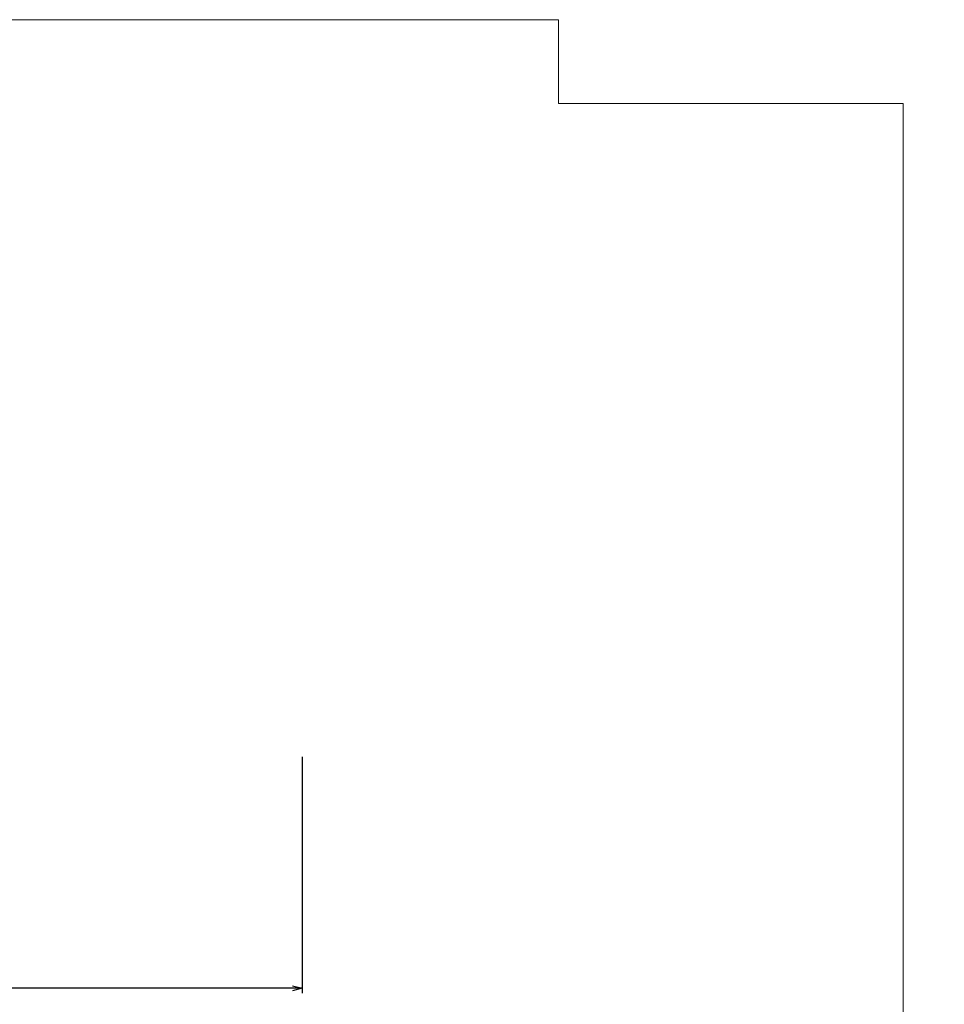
# Model space of a CAD drawing. Extents: x -388 to 987, y 70 to 322.
# Tile 11 of 16: x -149 to -4, y 168 to 322. Entities that reach past the tile are written whole.
import ezdxf
from ezdxf.enums import TextEntityAlignment as Align

# ---------------------------------------------------------------- set-up
doc = ezdxf.new("R2010")
doc.units = 0
doc.header["$MEASUREMENT"] = 0
doc.layers.add('B_ANNO_DIM', color=7, linetype='Continuous', lineweight=18)
doc.layers.add('B_ANNO_TEXT', color=7, linetype='Continuous', lineweight=18)
doc.layers.add('B_ANNO_NOPLOT', color=47, linetype='Continuous', lineweight=18, plot=False)
doc.styles.add('Annotative', font='calibri.ttf', dxfattribs={"height": 0.0625})
doc.styles.get("Standard").update_dxf_attribs({"font": 'calibri.ttf'})
doc.dimstyles.new('Annotative', dxfattribs={"dimscale": 0, "dimtxt": 0.0625, "dimasz": 0.0625, "dimexe": 0.03125, "dimexo": 0.03125, "dimgap": 0.03125, "dimtad": 1, "dimdec": 3, "dimzin": 3, "dimdsep": 46, "dimlunit": 4, "dimtxsty": 'Standard', "dimblk": 'OPEN30', "dimcen": 0.03125, "dimaunit": 1, "dimadec": 0, "dimazin": 3, "dimtfac": 0.75, "dimtdec": 3, "dimtofl": 0, "dimtmove": 0, "dimatfit": 3, "dimldrblk": 'OPEN30', "dimfxl": 1, "dimtfill": 1, "dimfrac": 1, "dimtolj": 1, "dimtzin": 0, "dimarcsym": 0})

# ---------------------------------------------------------------- blocks, each defined once
blk = doc.blocks.new('*U127')
at = {"layer": 'B_ANNO_NOPLOT', "transparency": 33554687, "flags": 128}
blk.add_lwpolyline([(0, 0), (0, 252), (323.9277, 252), (323.9277, 238.8552), (378, 238.8552), (378, 40.4996), (316.5708, 40.4996), (316.5708, 0)], close=True, dxfattribs=at)
blk = doc.blocks.new('_Open30')
at = {"color": 0, "linetype": 'ByBlock', "lineweight": -2}
for p, q in [((-1, 0.27), (0, 0)), ((0, 0), (-1, -0.27)), ((0, 0), (-1, 0))]:
    blk.add_line(p, q, dxfattribs=at)
blk = doc.blocks.new('*D54')
at = {"layer": 'B_ANNO_DIM', "color": 0, "lineweight": -2, "transparency": 16777216}
for p, q in [((283.72, 136.33), (283.72, 99.27)), ((79.42, 125.13), (79.42, 99.27)), ((282.22, 100.02), (80.92, 100.02))]:
    blk.add_line(p, q, dxfattribs=at)
at = {"layer": 'Defpoints', "color": 0, "transparency": 16777216}
for p in [(283.72, 137.08), (79.42, 125.88), (79.42, 100.02)]:
    blk.add_point(p, dxfattribs=at)
at = {"layer": 'B_ANNO_DIM', "color": 0, "lineweight": -2, "transparency": 16777216, "xscale": 1.5, "yscale": 1.5, "zscale": 1.5, "rotation": 180}
blk.add_blockref('_Open30', (79.42, 100.02), dxfattribs=at)
at = {"layer": 'B_ANNO_DIM', "color": 0, "lineweight": -2, "transparency": 16777216, "xscale": 1.5, "yscale": 1.5, "zscale": 1.5}
blk.add_blockref('_Open30', (283.72, 100.02), dxfattribs=at)
at = {"layer": 'B_ANNO_DIM', "color": 0, "transparency": 16777216, "insert": (181.57, 101.54), "char_height": 1.5, "attachment_point": 5, "bg_fill": 3, "box_fill_scale": 1.25, "bg_fill_color": 256, "bg_fill_true_color": 13158600, "bg_fill_transparency": 0}
blk.add_mtext('\\A1;GIRDER LENGTH = "L"', dxfattribs=at)
blk = doc.blocks.new('INS_G36W_BASE')
at = {"layer": 'B_ANNO_TEXT', "transparency": 33554687, "style": 'Annotative'}
for tag, p in [('B#', (171.51858, 83.76078)), ('6LAPLENGTH', (206.48853, 83.75963))]:
    blk.add_attdef(tag, text='', height=1.5, dxfattribs=at).set_placement(p, align=Align.MIDDLE_CENTER)
at = {"layer": 'B_ANNO_DIM', "transparency": 33554687}
dim = blk.add_linear_dim(base=(79.41675, 100.02489), p1=(283.72141, 137.07822), p2=(79.41675, 125.88113), text='GIRDER LENGTH = "L"', dimstyle='Annotative', dxfattribs=at)
dim.commit()
dim.dimension.update_dxf_attribs({"geometry": '*D54', "text_midpoint": (181.56908, 101.5422)})

msp = doc.modelspace()

# ---------------------------------------------------------------- block references
msp.add_blockref('*U127', (-387.99, 70.01))

# ---------------------------------------------------------------- next in the draw order: block references
msp.add_blockref('INS_G36W_BASE', (-387.99, 70.01))

doc.saveas('drawing.dxf')
